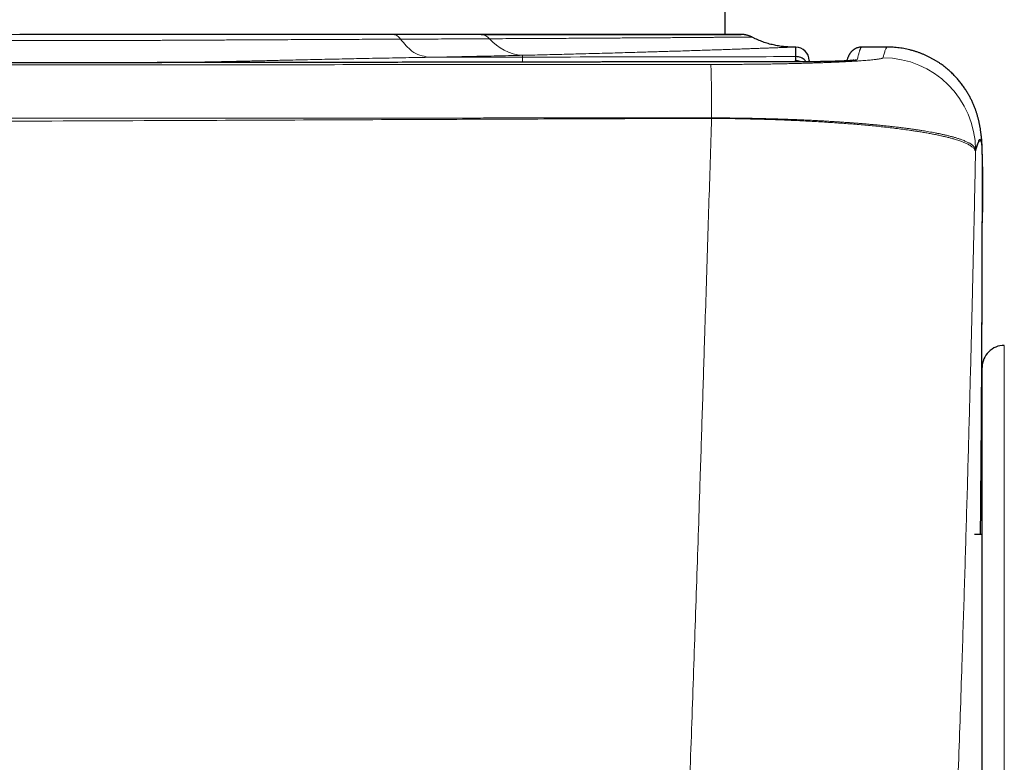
# Model space of a CAD drawing. Header units: millimetres. Extents: x 8 to 656, y 12 to 357.
# Tile 22 of 54: x 402 to 424, y 91 to 108. Entities that reach past the tile are written whole.
import ezdxf

# ---------------------------------------------------------------- set-up
doc = ezdxf.new("R2010")
doc.units = ezdxf.units.MM

msp = doc.modelspace()

# ---------------------------------------------------------------- linework, layer by layer
at = {"color": 7, "linetype": 'Continuous', "lineweight": 30}
for p, q in [((417.614, 107.83), (417.614, 109.33)), ((419.214, 107.543), (419.143, 107.543)), ((421.289, 107.543), (420.706, 107.543)), ((420.706, 107.543), (420.706, 107.543)), ((421.289, 107.543), (421.289, 107.543)), ((416.054, 107.208), (416.054, 107.208)), ((423.44, 59.38), (423.44, 100.279)), ((423.44, 96.493), (423.264, 96.493)), ((423.402, 96.493), (423.402, 96.589))]:
    msp.add_line(p, q, dxfattribs=at)
at = {"color": 252, "linetype": 'Continuous', "lineweight": 0}
for p, q in [((410.881, 107.313), (413.014, 107.317)), ((412.933, 107.203), (412.933, 107.203)), ((413.014, 107.358), (413.014, 107.317)), ((419.309, 107.21), (419.309, 107.21)), ((423.941, 100.779), (423.941, 58.88))]:
    msp.add_line(p, q, dxfattribs=at)
at = {"color": 7, "linetype": 'Continuous', "lineweight": 30, "flags": 128}
msp.add_lwpolyline([(417.614, 107.83), (417.608, 107.83), (417.592, 107.83), (417.565, 107.829), (417.527, 107.829), (417.478, 107.829), (417.418, 107.829), (417.347, 107.829), (417.265, 107.829), (417.173, 107.829), (417.07, 107.829), (416.957, 107.829), (416.833, 107.829), (416.698, 107.829), (416.553, 107.828), (416.398, 107.828), (416.233, 107.828), (416.058, 107.828), (415.873, 107.828), (415.678, 107.828), (415.474, 107.828), (415.26, 107.828), (415.036, 107.828), (414.804, 107.828), (414.562, 107.828), (414.312, 107.828), (414.052, 107.828), (413.785, 107.828), (413.509, 107.827), (413.224, 107.827), (412.932, 107.827), (412.632, 107.827), (412.325, 107.827), (412.01, 107.827), (411.688, 107.827), (411.359, 107.827), (411.024, 107.827), (410.682, 107.827), (410.334, 107.827), (409.98, 107.827), (409.62, 107.827), (409.254, 107.827), (408.884, 107.827), (408.508, 107.827), (408.128, 107.827), (407.743, 107.827), (407.354, 107.827), (406.961, 107.827), (406.565, 107.826), (406.165, 107.826), (405.762, 107.826), (405.356, 107.826), (404.947, 107.826), (404.536, 107.826), (404.124, 107.826), (403.709, 107.826), (403.293, 107.826), (402.876, 107.826), (402.458, 107.826), (402.039, 107.826), (401.621, 107.826)], dxfattribs=at)
at = {"color": 252, "linetype": 'Continuous', "lineweight": 0, "flags": 128}
for points in [[(417.304, 105.927), (417.304, 105.929), (417.304, 105.93), (417.304, 105.931), (417.304, 105.933), (417.304, 105.934), (417.304, 105.936), (417.304, 105.937), (417.304, 105.938)], [(423.441, 105.185), (423.44, 105.259), (423.438, 105.304)]]:
    msp.add_lwpolyline(points, dxfattribs=at)
at = {"color": 252, "linetype": 'Continuous', "lineweight": 0}
for centre, radius, start, end in [((412.072, 107.575), 0.252, 38.7986, 87.6167), ((413.087, 108.43), 1.074, 220.411, 266.0931), ((419.214, 106.939), 0.301, 64.301, 89.8328), ((420.607, 106.959), 0.3, 89.9846, 108.1613), ((421.189, 105.201), 2.1, 0.2507, 89.9955), ((390.139, 106.131), 27.166, 359.5937, 2.1492), ((421.191, 105.202), 2.098, 359.0713, 0.2358), ((421.344, 105.184), 2.098, 359.7421, 0.0468)]:
    msp.add_arc(centre, radius, start, end, dxfattribs=at)
at = {"color": 7, "linetype": 'Continuous', "lineweight": 30}
for centre, radius, start, end in [((419.214, 107.243), 0.3, 360, 90.0007), ((423.94, 100.279), 0.5, 89.9363, 180)]:
    msp.add_arc(centre, radius, start, end, dxfattribs=at)
at = {"color": 252, "linetype": 'Continuous', "lineweight": 0}
for points, knots in [([(394.651, 107.827), (394.769, 107.827), (395.004, 107.827), (395.361, 107.827), (395.721, 107.826), (396.085, 107.826), (396.433, 107.826), (396.763, 107.826), (397.076, 107.826), (397.389, 107.826), (397.702, 107.826), (398.014, 107.826), (398.334, 107.826), (398.664, 107.826), (399.002, 107.826), (399.341, 107.826), (399.681, 107.826), (400.022, 107.826), (400.361, 107.826), (400.697, 107.826), (401.031, 107.826), (401.365, 107.826), (401.699, 107.826), (402.015, 107.826), (402.312, 107.826), (402.592, 107.826), (402.87, 107.826), (403.147, 107.826), (403.422, 107.826), (403.72, 107.826), (404.041, 107.826), (404.385, 107.826), (404.727, 107.826), (405.068, 107.826), (405.403, 107.826), (405.732, 107.826), (406.055, 107.826), (406.376, 107.826), (406.694, 107.826), (407.011, 107.826), (407.326, 107.826), (407.638, 107.826), (407.948, 107.827), (408.255, 107.827), (408.563, 107.827), (408.873, 107.827), (409.185, 107.827), (409.492, 107.827), (409.797, 107.827), (409.996, 107.827), (410.096, 107.827)], [0, 0, 0, 0, 0.024094, 0.048198, 0.072305, 0.096409, 0.120502, 0.140768, 0.161037, 0.181303, 0.201203, 0.221105, 0.241005, 0.262296, 0.283597, 0.304901, 0.326207, 0.347507, 0.368798, 0.389537, 0.410282, 0.431029, 0.451774, 0.472512, 0.489906, 0.507302, 0.524696, 0.541872, 0.55905, 0.576226, 0.597828, 0.619437, 0.641049, 0.662658, 0.68426, 0.705001, 0.725748, 0.746497, 0.767244, 0.787984, 0.808725, 0.829473, 0.850223, 0.870971, 0.891712, 0.913365, 0.935025, 0.956687, 0.978347, 1, 1, 1, 1]), ([(410.096, 107.827), (410.183, 107.827), (410.355, 107.827), (410.611, 107.827), (410.864, 107.827), (411.114, 107.827), (411.361, 107.827), (411.605, 107.827), (411.846, 107.827), (412.004, 107.827), (412.082, 107.827)], [0, 0, 0, 0, 0.124567, 0.249134, 0.373873, 0.498612, 0.623872, 0.749131, 0.874566, 1, 1, 1, 1]), ([(417.975, 107.83), (417.977, 107.83), (417.983, 107.83), (417.984, 107.83), (417.979, 107.83), (417.969, 107.83), (417.964, 107.83)], [0, 0, 0, 0, 0.146486, 0.450883, 0.755158, 1, 1, 1, 1]), ([(410.253, 107.724), (410.158, 107.723), (409.967, 107.723), (409.677, 107.721), (409.39, 107.72), (409.106, 107.719), (408.82, 107.718), (408.527, 107.716), (408.227, 107.715), (407.925, 107.713), (407.614, 107.712), (407.294, 107.71), (406.966, 107.708), (406.636, 107.706), (406.301, 107.705), (405.963, 107.703), (405.622, 107.701), (405.28, 107.699), (404.937, 107.698), (404.593, 107.696), (404.251, 107.695), (403.912, 107.694), (403.575, 107.693), (403.238, 107.692), (402.898, 107.692), (402.557, 107.692), (402.213, 107.691), (401.87, 107.691), (401.52, 107.692), (401.164, 107.692), (400.802, 107.693), (400.44, 107.694), (400.079, 107.695), (399.719, 107.696), (399.36, 107.698), (399.003, 107.699), (398.654, 107.701), (398.315, 107.702), (397.985, 107.704), (397.657, 107.705), (397.339, 107.707), (397.031, 107.708), (396.734, 107.71), (396.438, 107.711), (396.118, 107.712), (395.775, 107.714), (395.409, 107.715), (395.078, 107.716), (394.782, 107.717), (394.607, 107.718), (394.519, 107.718)], [0, 0, 0, 0, 0.020314, 0.040629, 0.060943, 0.080049, 0.099156, 0.11916, 0.139168, 0.159177, 0.179181, 0.200373, 0.221569, 0.242765, 0.263956, 0.285468, 0.30698, 0.32834, 0.349706, 0.371072, 0.392432, 0.413095, 0.433763, 0.45443, 0.475093, 0.496024, 0.51696, 0.537896, 0.558828, 0.580898, 0.602974, 0.62505, 0.64712, 0.669139, 0.691163, 0.713187, 0.735205, 0.755749, 0.776296, 0.796844, 0.817387, 0.836286, 0.855187, 0.874089, 0.892988, 0.916895, 0.940806, 0.964714, 0.982357, 1, 1, 1, 1]), ([(412.269, 107.733), (412.205, 107.733), (412.076, 107.732), (411.881, 107.731), (411.683, 107.73), (411.451, 107.729), (411.184, 107.728), (410.878, 107.726), (410.569, 107.725), (410.358, 107.724), (410.253, 107.724)], [0, 0, 0, 0, 0.100685, 0.201393, 0.30217, 0.40297, 0.552041, 0.701187, 0.850556, 1, 1, 1, 1]), ([(410.881, 107.313), (410.754, 107.341), (410.528, 107.39), (410.337, 107.622), (410.253, 107.724)], [0, 0, 0, 0, 0.563627, 1, 1, 1, 1]), ([(418.214, 107.772), (418.214, 107.772), (418.215, 107.772), (418.206, 107.772), (418.19, 107.772), (418.163, 107.772), (418.128, 107.771), (418.085, 107.771), (418.035, 107.771), (417.979, 107.77), (417.917, 107.77), (417.848, 107.769), (417.774, 107.768), (417.695, 107.768), (417.612, 107.767), (417.523, 107.766), (417.425, 107.766), (417.317, 107.765), (417.198, 107.764), (417.071, 107.763), (416.933, 107.762), (416.784, 107.761), (416.624, 107.76), (416.458, 107.758), (416.291, 107.757), (416.122, 107.756), (415.95, 107.755), (415.773, 107.754), (415.594, 107.753), (415.413, 107.751), (415.232, 107.75), (415.046, 107.749), (414.848, 107.748), (414.638, 107.746), (414.414, 107.745), (414.184, 107.744), (413.941, 107.742), (413.685, 107.741), (413.414, 107.739), (413.137, 107.738), (412.854, 107.736), (412.565, 107.735), (412.368, 107.734), (412.269, 107.733)], [0, 0, 0, 0, 0.0146373, 0.0401139, 0.0655843, 0.0923411, 0.1190979, 0.1448388, 0.1705796, 0.1944309, 0.2182873, 0.2421438, 0.265995, 0.2881037, 0.3102166, 0.3323294, 0.3544381, 0.3789753, 0.4035181, 0.4280609, 0.4525981, 0.4794286, 0.5062591, 0.5319664, 0.5576737, 0.5814943, 0.60532, 0.6291457, 0.6529663, 0.6750474, 0.6971328, 0.7192181, 0.7412992, 0.7658075, 0.7903214, 0.8148353, 0.8393435, 0.8661433, 0.892943, 0.9197036, 0.9464715, 0.9732394, 1, 1, 1, 1]), ([(419.144, 107.543), (419.144, 107.543), (419.146, 107.543), (419.14, 107.543), (419.126, 107.543), (419.103, 107.542), (419.073, 107.541), (419.037, 107.539), (418.997, 107.538), (418.951, 107.536), (418.899, 107.534), (418.84, 107.532), (418.771, 107.529), (418.689, 107.526), (418.594, 107.523), (418.491, 107.519), (418.378, 107.515), (418.258, 107.511), (418.129, 107.506), (417.992, 107.501), (417.846, 107.496), (417.691, 107.491), (417.528, 107.485), (417.359, 107.48), (417.182, 107.474), (416.997, 107.468), (416.804, 107.462), (416.603, 107.455), (416.412, 107.45), (416.233, 107.444), (416.069, 107.439), (415.9, 107.434), (415.714, 107.429), (415.51, 107.423), (415.287, 107.416), (415.058, 107.41), (414.822, 107.403), (414.58, 107.397), (414.347, 107.391), (414.123, 107.385), (413.909, 107.379), (413.691, 107.374), (413.469, 107.368), (413.244, 107.363), (413.09, 107.359), (413.014, 107.358)], [0, 0, 0, 0, 0.009743, 0.035235, 0.060832, 0.086432, 0.112029, 0.134012, 0.155997, 0.17798, 0.200031, 0.222084, 0.244135, 0.270521, 0.296908, 0.323347, 0.349786, 0.375934, 0.402086, 0.428235, 0.454502, 0.480772, 0.507039, 0.532863, 0.558691, 0.584515, 0.610457, 0.636401, 0.662343, 0.68161, 0.700878, 0.720167, 0.739457, 0.763077, 0.786699, 0.810318, 0.83403, 0.857744, 0.881455, 0.901185, 0.920917, 0.940646, 0.96043, 0.980216, 1, 1, 1, 1]), ([(420.706, 107.543), (420.706, 107.543), (420.703, 107.544), (420.699, 107.541), (420.693, 107.535), (420.687, 107.526), (420.681, 107.513), (420.674, 107.498), (420.667, 107.479), (420.659, 107.457), (420.651, 107.432), (420.643, 107.404), (420.635, 107.372), (420.626, 107.338), (420.617, 107.301), (420.61, 107.273), (420.607, 107.26)], [0, 0, 0, 0, 0.026703, 0.101551, 0.176402, 0.251252, 0.326116, 0.40098, 0.475846, 0.550711, 0.62559, 0.700469, 0.77535, 0.850231, 0.925115, 1, 1, 1, 1]), ([(421.189, 107.302), (421.192, 107.313), (421.198, 107.337), (421.21, 107.376), (421.222, 107.417), (421.236, 107.457), (421.248, 107.49), (421.259, 107.511), (421.267, 107.525), (421.273, 107.534), (421.28, 107.54), (421.285, 107.543), (421.288, 107.543), (421.289, 107.543)], [0, 0, 0, 0, 0.075174, 0.150348, 0.275642, 0.400938, 0.526244, 0.651552, 0.726739, 0.801927, 0.877798, 0.953668, 1, 1, 1, 1]), ([(412.933, 107.203), (412.733, 107.202), (411.734, 107.201), (409.936, 107.198), (407.538, 107.194), (405.139, 107.191), (402.741, 107.188), (400.076, 107.184), (397.411, 107.181), (394.745, 107.178), (392.346, 107.175), (389.681, 107.173), (386.748, 107.17), (383.815, 107.167), (381.149, 107.165), (378.216, 107.163), (374.75, 107.161), (370.75, 107.158), (367.284, 107.155), (364.35, 107.153), (361.769, 107.151), (358.822, 107.148), (355.51, 107.145), (351.89, 107.142), (348.148, 107.139), (344.652, 107.136), (341.523, 107.133), (339.069, 107.131), (336.922, 107.13), (334.836, 107.129), (332.504, 107.127), (330.234, 107.126), (328.27, 107.126), (327.166, 107.125), (326.614, 107.125)], [0, 0, 0, 0, 0.006949, 0.034744, 0.062539, 0.090334, 0.118129, 0.145924, 0.182985, 0.21078, 0.238575, 0.266371, 0.303432, 0.340493, 0.368289, 0.396085, 0.442415, 0.488745, 0.535074, 0.562875, 0.590675, 0.624785, 0.66529, 0.705796, 0.750565, 0.795334, 0.827312, 0.859291, 0.88061, 0.901929, 0.931776, 0.961624, 0.980812, 1, 1, 1, 1]), ([(410.881, 107.313), (410.881, 107.313), (410.785, 107.311), (410.591, 107.307), (410.295, 107.302), (409.995, 107.296), (409.692, 107.291), (409.402, 107.285), (409.125, 107.279), (408.864, 107.274), (408.601, 107.268), (408.339, 107.262), (408.076, 107.256), (407.788, 107.25), (407.474, 107.243), (407.135, 107.235), (406.793, 107.227), (406.449, 107.22), (406.092, 107.212), (405.72, 107.205), (405.338, 107.197), (405.083, 107.193), (404.958, 107.191)], [0, 0, 0, 0, 0.000009, 0.053579, 0.107169, 0.160768, 0.214363, 0.267937, 0.312933, 0.357932, 0.402928, 0.447188, 0.491451, 0.53571, 0.591762, 0.647829, 0.703903, 0.759971, 0.816023, 0.877981, 0.939962, 1, 1, 1, 1]), ([(413.014, 107.358), (412.93, 107.356), (412.762, 107.352), (412.506, 107.346), (412.245, 107.34), (411.981, 107.335), (411.712, 107.329), (411.439, 107.323), (411.163, 107.318), (410.975, 107.314), (410.881, 107.313)], [0, 0, 0, 0, 0.1245695, 0.2491389, 0.3739566, 0.4987742, 0.6239551, 0.749136, 0.8745221, 1, 1, 1, 1]), ([(416.054, 107.208), (415.794, 107.207), (415.274, 107.207), (414.494, 107.205), (413.713, 107.204), (413.193, 107.203), (412.933, 107.203)], [0, 0, 0, 0, 0.25, 0.499999, 0.75, 1, 1, 1, 1]), ([(413.014, 107.317), (414.18, 107.319), (416.247, 107.323), (418.314, 107.326), (419.214, 107.328)], [0, 0, 0, 0, 0.564546, 1, 1, 1, 1]), ([(413.014, 107.203), (413.014, 107.21), (413.014, 107.228), (413.014, 107.249), (413.014, 107.269), (413.014, 107.285), (413.014, 107.302), (413.014, 107.311), (413.014, 107.317)], [0, 0, 0, 0, 0.104815, 0.253759, 0.402706, 0.552008, 0.701312, 1, 1, 1, 1]), ([(419.309, 107.21), (419.038, 107.209), (418.495, 107.209), (417.682, 107.209), (416.868, 107.208), (416.326, 107.208), (416.054, 107.208)], [0, 0, 0, 0, 0.2499995, 0.4999992, 0.7499995, 1, 1, 1, 1]), ([(417.285, 107.15), (417.335, 107.15), (417.435, 107.15), (417.585, 107.15), (417.734, 107.151), (417.883, 107.152), (418.033, 107.153), (418.183, 107.154), (418.332, 107.156), (418.476, 107.158), (418.617, 107.16), (418.754, 107.162), (418.889, 107.165), (419.022, 107.168), (419.153, 107.171), (419.282, 107.174), (419.408, 107.177), (419.531, 107.181), (419.651, 107.184), (419.767, 107.188), (419.88, 107.192), (419.989, 107.197), (420.095, 107.201), (420.197, 107.205), (420.294, 107.21), (420.389, 107.215), (420.482, 107.22), (420.571, 107.225), (420.655, 107.231), (420.733, 107.236), (420.806, 107.242), (420.873, 107.247), (420.934, 107.253), (420.987, 107.259), (421.034, 107.264), (421.073, 107.269), (421.107, 107.275), (421.136, 107.28), (421.158, 107.286), (421.175, 107.291), (421.186, 107.296), (421.188, 107.3), (421.189, 107.302)], [0, 0, 0, 0, 0.0230971, 0.0462156, 0.0693343, 0.0924318, 0.1162325, 0.1400555, 0.1638791, 0.1876807, 0.2107688, 0.2338764, 0.2569849, 0.2800745, 0.3037792, 0.3275027, 0.351227, 0.3749329, 0.3991234, 0.4233318, 0.4475411, 0.4717328, 0.4964902, 0.5212648, 0.5460402, 0.5707987, 0.5977791, 0.6247795, 0.6517809, 0.6787624, 0.7063878, 0.7340332, 0.7616791, 0.7893054, 0.8153732, 0.8414569, 0.8675407, 0.8936088, 0.9201984, 0.9468046, 0.9734107, 1, 1, 1, 1]), ([(419.14, 107.21), (419.144, 107.21), (419.157, 107.213), (419.174, 107.218), (419.192, 107.223), (419.205, 107.229), (419.213, 107.235), (419.214, 107.238), (419.214, 107.24)], [0, 0, 0, 0, 0.076564, 0.2555332, 0.4395237, 0.6235149, 0.8110659, 1, 1, 1, 1]), ([(420.607, 107.26), (420.606, 107.258), (420.604, 107.256), (420.592, 107.252), (420.573, 107.249), (420.548, 107.245), (420.515, 107.242), (420.475, 107.238), (420.428, 107.235), (420.375, 107.232), (420.315, 107.229), (420.25, 107.226), (420.18, 107.223), (420.106, 107.221), (420.027, 107.218), (419.944, 107.216), (419.859, 107.215), (419.774, 107.213), (419.69, 107.212), (419.604, 107.211), (419.516, 107.21), (419.437, 107.21), (419.368, 107.21), (419.329, 107.21), (419.309, 107.21)], [0, 0, 0, 0, 0.04982, 0.099809, 0.149852, 0.199834, 0.249648, 0.299581, 0.34971, 0.399891, 0.449993, 0.499903, 0.546935, 0.594174, 0.641466, 0.688672, 0.735675, 0.777533, 0.819569, 0.861656, 0.903675, 0.945518, 0.972759, 1, 1, 1, 1]), ([(326.614, 107.08), (327.293, 107.08), (328.653, 107.081), (330.692, 107.081), (332.731, 107.082), (334.77, 107.083), (336.81, 107.084), (338.849, 107.086), (340.888, 107.087), (342.926, 107.089), (344.965, 107.091), (347.004, 107.093), (349.043, 107.095), (351.776, 107.097), (355.204, 107.101), (359.326, 107.104), (363.963, 107.108), (369.116, 107.112), (374.783, 107.116), (379.948, 107.121), (384.611, 107.125), (388.772, 107.129), (392.934, 107.133), (397.095, 107.136), (401.257, 107.14), (405.02, 107.143), (408.385, 107.145), (411.352, 107.147), (414.318, 107.148), (416.296, 107.149), (417.285, 107.15)], [0, 0, 0, 0, 0.022486, 0.044972, 0.067458, 0.089945, 0.112432, 0.134919, 0.157407, 0.179894, 0.202382, 0.22487, 0.247357, 0.269844, 0.31531, 0.360777, 0.406244, 0.468745, 0.531246, 0.593747, 0.639645, 0.685543, 0.731442, 0.77734, 0.823238, 0.869136, 0.901852, 0.934568, 0.967284, 1, 1, 1, 1]), ([(326.614, 105.869), (326.941, 105.869), (327.595, 105.869), (328.573, 105.869), (329.544, 105.869), (330.508, 105.87), (331.464, 105.87), (332.392, 105.87), (333.293, 105.871), (334.168, 105.871), (335.036, 105.872), (335.897, 105.872), (336.83, 105.873), (337.836, 105.873), (338.914, 105.874), (339.988, 105.875), (341.061, 105.876), (342.134, 105.877), (343.211, 105.878), (344.214, 105.878), (345.145, 105.879), (346.005, 105.88), (346.872, 105.881), (347.747, 105.882), (348.625, 105.883), (349.507, 105.883), (350.393, 105.884), (351.287, 105.885), (352.086, 105.886), (352.789, 105.887), (353.392, 105.887), (353.995, 105.888), (354.596, 105.888), (355.192, 105.889), (355.771, 105.889), (356.333, 105.89), (356.875, 105.89), (357.41, 105.891), (357.939, 105.891), (358.52, 105.892), (359.155, 105.892), (359.845, 105.893), (360.53, 105.894), (361.213, 105.894), (361.898, 105.895), (362.538, 105.895), (363.134, 105.896), (363.687, 105.896), (364.248, 105.896), (364.817, 105.897), (365.396, 105.897), (365.952, 105.898), (366.484, 105.898), (366.988, 105.899), (367.495, 105.899), (367.939, 105.899), (368.317, 105.9), (368.63, 105.9), (368.939, 105.9), (369.243, 105.9), (369.541, 105.901), (369.833, 105.901), (370.117, 105.901), (370.393, 105.901), (370.662, 105.901), (370.922, 105.902), (371.173, 105.902), (371.416, 105.902), (371.653, 105.902), (371.906, 105.902), (372.174, 105.903), (372.458, 105.903), (372.735, 105.903), (373.006, 105.903), (373.297, 105.904), (373.608, 105.904), (373.939, 105.904), (374.271, 105.904), (374.604, 105.905), (374.939, 105.905), (375.269, 105.905), (375.595, 105.906), (375.999, 105.906), (376.482, 105.906), (377.044, 105.907), (377.601, 105.907), (378.156, 105.908), (378.677, 105.908), (379.164, 105.909), (379.62, 105.909), (380.08, 105.91), (380.512, 105.91), (380.917, 105.91), (381.295, 105.911), (381.679, 105.911), (382.026, 105.911), (382.335, 105.912), (382.606, 105.912), (382.881, 105.912), (383.162, 105.912), (383.448, 105.913), (383.736, 105.913), (384.024, 105.913), (384.314, 105.913), (384.611, 105.914), (384.917, 105.914), (385.222, 105.914), (385.525, 105.914), (385.828, 105.915), (386.138, 105.915), (386.457, 105.915), (386.783, 105.916), (387.118, 105.916), (387.471, 105.916), (387.843, 105.917), (388.234, 105.917), (388.63, 105.917), (389.031, 105.918), (389.451, 105.918), (389.888, 105.918), (390.34, 105.919), (390.789, 105.919), (391.235, 105.92), (391.675, 105.92), (392.108, 105.92), (392.533, 105.921), (392.944, 105.921), (393.34, 105.922), (393.721, 105.922), (394.095, 105.922), (394.462, 105.923), (394.821, 105.923), (395.193, 105.923), (395.579, 105.924), (395.976, 105.924), (396.365, 105.924), (396.749, 105.925), (397.128, 105.925), (397.501, 105.925), (397.868, 105.926), (398.228, 105.926), (398.583, 105.926), (398.931, 105.926), (399.318, 105.927), (399.743, 105.927), (400.206, 105.927), (400.659, 105.928), (401.105, 105.928), (401.541, 105.929), (401.967, 105.929), (402.386, 105.929), (402.798, 105.93), (403.245, 105.93), (403.726, 105.93), (404.24, 105.931), (404.748, 105.931), (405.25, 105.931), (405.797, 105.932), (406.39, 105.932), (407.028, 105.933), (407.732, 105.933), (408.502, 105.934), (409.34, 105.934), (410.176, 105.935), (410.92, 105.935), (411.572, 105.935), (412.134, 105.936), (412.699, 105.936), (413.269, 105.936), (413.845, 105.937), (414.385, 105.937), (414.889, 105.937), (415.358, 105.937), (415.833, 105.938), (416.316, 105.938), (416.807, 105.938), (417.137, 105.938), (417.304, 105.938)], [0, 0, 0, 0, 0.010831, 0.021621, 0.032341, 0.042972, 0.053503, 0.06393, 0.073667, 0.083315, 0.092881, 0.102373, 0.1118, 0.123746, 0.135626, 0.147463, 0.159282, 0.171109, 0.182971, 0.194894, 0.204303, 0.213779, 0.223334, 0.232979, 0.242723, 0.252394, 0.262164, 0.272026, 0.281962, 0.288614, 0.295274, 0.301926, 0.308554, 0.315138, 0.321657, 0.327725, 0.333708, 0.339607, 0.345427, 0.351178, 0.358848, 0.366439, 0.373981, 0.381507, 0.389051, 0.396645, 0.402671, 0.408765, 0.414944, 0.42122, 0.4276, 0.434087, 0.439609, 0.445183, 0.450782, 0.45637, 0.459858, 0.463313, 0.466723, 0.470077, 0.473366, 0.476581, 0.479717, 0.482767, 0.485731, 0.488612, 0.491361, 0.494037, 0.496645, 0.499191, 0.502406, 0.505534, 0.508584, 0.511563, 0.514479, 0.518213, 0.521861, 0.525434, 0.52919, 0.532881, 0.536517, 0.540104, 0.543652, 0.549906, 0.556085, 0.56222, 0.568338, 0.574466, 0.579444, 0.584459, 0.589527, 0.594665, 0.598761, 0.602921, 0.607154, 0.611473, 0.614406, 0.617387, 0.620422, 0.623515, 0.626673, 0.629902, 0.633018, 0.63621, 0.639487, 0.642856, 0.646325, 0.64957, 0.652904, 0.656328, 0.659842, 0.663444, 0.667131, 0.6709, 0.675132, 0.679443, 0.683821, 0.68825, 0.692712, 0.697709, 0.702701, 0.707665, 0.712582, 0.717436, 0.722214, 0.726908, 0.731513, 0.735803, 0.740008, 0.74413, 0.748171, 0.752131, 0.756013, 0.760494, 0.764877, 0.769166, 0.773368, 0.777569, 0.781689, 0.785732, 0.789703, 0.793606, 0.797445, 0.801224, 0.80642, 0.811513, 0.816512, 0.821425, 0.826257, 0.830932, 0.83554, 0.840088, 0.84458, 0.850324, 0.85599, 0.861586, 0.86712, 0.872599, 0.8797, 0.886731, 0.893707, 0.902982, 0.912209, 0.921416, 0.930633, 0.936799, 0.942992, 0.949224, 0.955504, 0.961846, 0.968261, 0.973363, 0.978527, 0.983761, 0.989077, 0.994488, 1, 1, 1, 1]), ([(417.304, 105.927), (416.604, 105.925), (415.204, 105.92), (413.104, 105.912), (410.654, 105.902), (407.855, 105.89), (404.355, 105.875), (400.506, 105.86), (396.255, 105.846), (391.952, 105.836), (388.08, 105.832), (384.693, 105.834), (381.789, 105.839), (378.885, 105.846), (375.981, 105.854), (373.077, 105.86), (369.689, 105.864), (365.818, 105.861), (361.946, 105.854), (358.558, 105.848), (355.412, 105.842), (352.025, 105.839), (348.718, 105.837), (345.733, 105.836), (343.072, 105.837), (340.571, 105.837), (338.232, 105.838), (336.054, 105.838), (333.875, 105.839), (331.858, 105.839), (330.003, 105.84), (328.308, 105.84), (327.178, 105.84), (326.614, 105.84)], [0, 0, 0, 0, 0.023151, 0.046302, 0.069453, 0.104179, 0.138906, 0.185208, 0.231511, 0.279541, 0.32757, 0.35959, 0.39161, 0.42363, 0.45565, 0.48767, 0.51969, 0.56772, 0.61575, 0.64777, 0.67979, 0.719815, 0.75984, 0.789192, 0.818543, 0.847895, 0.871911, 0.895927, 0.919943, 0.943959, 0.962639, 0.98132, 1, 1, 1, 1]), ([(414.454, 44.624), (414.465, 44.789), (414.487, 45.12), (414.518, 45.619), (414.548, 46.12), (414.576, 46.623), (414.603, 47.128), (414.629, 47.634), (414.655, 48.142), (414.68, 48.642), (414.704, 49.134), (414.728, 49.619), (414.751, 50.104), (414.775, 50.591), (414.8, 51.077), (414.824, 51.565), (414.849, 52.052), (414.874, 52.543), (414.9, 53.036), (414.926, 53.532), (414.953, 54.028), (414.981, 54.545), (415.011, 55.082), (415.043, 55.639), (415.075, 56.196), (415.108, 56.753), (415.14, 57.308), (415.173, 57.864), (415.206, 58.418), (415.242, 59.036), (415.282, 59.715), (415.326, 60.457), (415.37, 61.208), (415.415, 61.968), (415.46, 62.737), (415.504, 63.505), (415.548, 64.272), (415.595, 65.09), (415.644, 65.958), (415.695, 66.876), (415.746, 67.793), (415.795, 68.708), (415.845, 69.623), (415.897, 70.618), (415.954, 71.695), (416.013, 72.852), (416.071, 73.999), (416.128, 75.134), (416.183, 76.259), (416.237, 77.382), (416.29, 78.503), (416.346, 79.716), (416.405, 81.021), (416.467, 82.417), (416.527, 83.81), (416.585, 85.201), (416.642, 86.591), (416.697, 87.978), (416.751, 89.363), (416.8, 90.677), (416.845, 91.922), (416.887, 93.098), (416.928, 94.271), (416.968, 95.441), (417.007, 96.608), (417.041, 97.649), (417.071, 98.565), (417.096, 99.355), (417.121, 100.144), (417.148, 101.004), (417.178, 101.936), (417.21, 102.938), (417.241, 103.937), (417.273, 104.934), (417.293, 105.596), (417.304, 105.927)], [0, 0, 0, 0, 0.008086, 0.016172, 0.024258, 0.032344, 0.040449, 0.048555, 0.056625, 0.064695, 0.072356, 0.080018, 0.08768, 0.095341, 0.103001, 0.110662, 0.118323, 0.125983, 0.133771, 0.141559, 0.149348, 0.157136, 0.165906, 0.174676, 0.183447, 0.192216, 0.200985, 0.209753, 0.218522, 0.22729, 0.239063, 0.250836, 0.262608, 0.274863, 0.287118, 0.299374, 0.311629, 0.323884, 0.33862, 0.353356, 0.368093, 0.38283, 0.397567, 0.412303, 0.431048, 0.449794, 0.46854, 0.486843, 0.505146, 0.52345, 0.541753, 0.560056, 0.582953, 0.60585, 0.628747, 0.651644, 0.674573, 0.697504, 0.720434, 0.743364, 0.762944, 0.782524, 0.802105, 0.821686, 0.841266, 0.860845, 0.874208, 0.887571, 0.900934, 0.914296, 0.931436, 0.948577, 0.965718, 0.982859, 1, 1, 1, 1]), ([(417.304, 105.938), (417.357, 105.938), (417.466, 105.938), (417.632, 105.937), (417.802, 105.935), (417.965, 105.933), (418.12, 105.931), (418.266, 105.928), (418.418, 105.925), (418.555, 105.921), (418.677, 105.918), (418.783, 105.915), (418.892, 105.911), (419.004, 105.907), (419.12, 105.903), (419.24, 105.898), (419.365, 105.893), (419.484, 105.887), (419.598, 105.882), (419.706, 105.876), (419.818, 105.87), (419.934, 105.863), (420.053, 105.856), (420.176, 105.848), (420.304, 105.84), (420.418, 105.831), (420.519, 105.824), (420.606, 105.817), (420.695, 105.81), (420.784, 105.802), (420.875, 105.794), (420.966, 105.786), (421.059, 105.777), (421.141, 105.769), (421.21, 105.762), (421.264, 105.756), (421.314, 105.751), (421.359, 105.746), (421.399, 105.741), (421.443, 105.736), (421.491, 105.731), (421.544, 105.724), (421.607, 105.717), (421.679, 105.707), (421.761, 105.697), (421.844, 105.685), (421.927, 105.673), (422.012, 105.661), (422.091, 105.648), (422.165, 105.636), (422.234, 105.624), (422.304, 105.611), (422.374, 105.598), (422.444, 105.584), (422.517, 105.569), (422.592, 105.552), (422.668, 105.534), (422.743, 105.515), (422.815, 105.495), (422.885, 105.474), (422.95, 105.452), (423.004, 105.432), (423.048, 105.414), (423.083, 105.399), (423.115, 105.384), (423.143, 105.369), (423.168, 105.355), (423.19, 105.34), (423.21, 105.326), (423.225, 105.314), (423.236, 105.304), (423.244, 105.297), (423.25, 105.29), (423.255, 105.285), (423.259, 105.28), (423.262, 105.276), (423.265, 105.271), (423.269, 105.266), (423.272, 105.261), (423.275, 105.256), (423.28, 105.246), (423.286, 105.231), (423.288, 105.217), (423.289, 105.211)], [0, 0, 0, 0, 0.016745, 0.0339747, 0.0517377, 0.0701053, 0.0850416, 0.1004944, 0.1165366, 0.1332554, 0.1442998, 0.155697, 0.1674812, 0.179688, 0.1923745, 0.2056069, 0.2194204, 0.2338956, 0.2457822, 0.2581603, 0.2710678, 0.2845438, 0.2986331, 0.3133822, 0.3288238, 0.3449808, 0.3556594, 0.366674, 0.3780397, 0.3897126, 0.4015811, 0.4136651, 0.4262572, 0.4396224, 0.447596, 0.455329, 0.4625432, 0.4690344, 0.4748965, 0.4803043, 0.4882964, 0.4962485, 0.5045542, 0.5171143, 0.5301312, 0.5435383, 0.5574516, 0.5719882, 0.5872287, 0.5996999, 0.6126391, 0.6260949, 0.6401082, 0.6547142, 0.6699439, 0.6872988, 0.7054289, 0.7243025, 0.7438587, 0.764012, 0.7846505, 0.8056069, 0.819948, 0.8340622, 0.8478171, 0.8611312, 0.8741059, 0.8868829, 0.8995803, 0.9118212, 0.919124, 0.9256388, 0.9312653, 0.9361053, 0.9402771, 0.9439019, 0.9470926, 0.9519887, 0.9565355, 0.9610216, 0.9654613, 0.9828706, 1, 1, 1, 1]), ([(423.289, 105.168), (423.288, 105.173), (423.287, 105.184), (423.281, 105.201), (423.271, 105.22), (423.255, 105.242), (423.234, 105.263), (423.207, 105.285), (423.175, 105.307), (423.139, 105.328), (423.097, 105.35), (423.049, 105.372), (423.001, 105.391), (422.954, 105.409), (422.908, 105.425), (422.861, 105.44), (422.805, 105.457), (422.74, 105.475), (422.665, 105.495), (422.584, 105.515), (422.499, 105.534), (422.408, 105.554), (422.313, 105.573), (422.213, 105.591), (422.108, 105.61), (422.007, 105.626), (421.912, 105.641), (421.805, 105.657), (421.674, 105.676), (421.518, 105.696), (421.355, 105.716), (421.191, 105.734), (421.027, 105.751), (420.862, 105.767), (420.693, 105.782), (420.523, 105.797), (420.352, 105.81), (420.18, 105.822), (420.002, 105.834), (419.82, 105.846), (419.634, 105.857), (419.445, 105.867), (419.253, 105.876), (419.057, 105.885), (418.858, 105.893), (418.656, 105.9), (418.453, 105.906), (418.239, 105.912), (418.014, 105.917), (417.778, 105.922), (417.541, 105.925), (417.383, 105.927), (417.304, 105.927)], [0, 0, 0, 0, 0.01418, 0.02836, 0.047361, 0.066366, 0.085368, 0.104552, 0.123739, 0.142923, 0.162293, 0.181666, 0.201035, 0.215639, 0.230243, 0.244425, 0.258607, 0.277615, 0.296626, 0.315634, 0.334832, 0.354034, 0.373232, 0.392626, 0.412023, 0.431417, 0.446044, 0.460672, 0.484702, 0.508749, 0.532796, 0.556826, 0.578849, 0.600884, 0.62292, 0.644942, 0.665712, 0.686482, 0.707785, 0.729108, 0.750437, 0.771758, 0.793061, 0.814724, 0.836407, 0.858098, 0.879782, 0.901444, 0.926038, 0.950631, 0.975316, 1, 1, 1, 1]), ([(423.289, 105.211), (423.294, 105.23), (423.305, 105.268), (423.319, 105.316), (423.333, 105.357), (423.346, 105.391), (423.358, 105.417), (423.369, 105.435), (423.38, 105.446), (423.389, 105.449), (423.398, 105.445), (423.406, 105.433), (423.414, 105.413), (423.421, 105.384), (423.427, 105.348), (423.433, 105.302), (423.437, 105.249), (423.44, 105.207), (423.441, 105.185)], [0, 0, 0, 0, 0.06224, 0.12459, 0.186996, 0.249459, 0.311982, 0.373447, 0.43497, 0.496545, 0.558174, 0.621116, 0.684114, 0.74717, 0.810283, 0.873456, 0.936687, 1, 1, 1, 1]), ([(423.441, 105.174), (423.44, 105.195), (423.437, 105.236), (423.433, 105.286), (423.427, 105.329), (423.421, 105.364), (423.414, 105.391), (423.407, 105.41), (423.399, 105.42), (423.39, 105.423), (423.38, 105.418), (423.369, 105.405), (423.358, 105.385), (423.346, 105.357), (423.333, 105.321), (423.319, 105.278), (423.304, 105.228), (423.294, 105.188), (423.289, 105.168)], [0, 0, 0, 0, 0.062458, 0.124917, 0.187376, 0.249834, 0.312309, 0.374785, 0.437262, 0.499737, 0.562262, 0.624788, 0.687313, 0.749838, 0.812378, 0.874919, 0.93746, 1, 1, 1, 1]), ([(423.289, 105.168), (423.284, 104.949), (423.275, 104.512), (423.262, 103.858), (423.247, 103.205), (423.232, 102.552), (423.216, 101.841), (423.197, 101.072), (423.176, 100.245), (423.154, 99.415), (423.132, 98.584), (423.109, 97.749), (423.084, 96.912), (423.059, 96.072), (423.034, 95.23), (423.007, 94.386), (422.977, 93.444), (422.942, 92.404), (422.902, 91.264), (422.862, 90.122), (422.819, 88.978), (422.772, 87.735), (422.719, 86.395), (422.66, 84.955), (422.599, 83.512), (422.538, 82.123), (422.477, 80.788), (422.418, 79.509), (422.356, 78.227), (422.294, 76.943), (422.232, 75.717), (422.172, 74.55), (422.114, 73.442), (422.055, 72.332), (421.997, 71.266), (421.94, 70.245), (421.885, 69.268), (421.829, 68.29), (421.772, 67.31), (421.715, 66.328), (421.656, 65.345), (421.597, 64.359), (421.542, 63.467), (421.493, 62.669), (421.449, 61.965), (421.405, 61.26), (421.36, 60.554), (421.316, 59.846), (421.27, 59.138), (421.225, 58.429), (421.182, 57.765), (421.141, 57.147), (421.104, 56.574), (421.066, 56.001), (421.029, 55.427), (420.993, 54.879), (420.958, 54.356), (420.926, 53.86), (420.893, 53.364), (420.86, 52.866), (420.827, 52.367), (420.795, 51.868), (420.762, 51.368), (420.732, 50.901), (420.703, 50.468), (420.678, 50.067), (420.652, 49.666), (420.626, 49.267), (420.601, 48.867), (420.575, 48.467), (420.55, 48.066), (420.524, 47.666), (420.5, 47.268), (420.475, 46.871), (420.45, 46.474), (420.425, 46.078), (420.401, 45.683), (420.377, 45.289), (420.32, 44.371), (420.271, 43.584), (420.23, 42.928)], [0, 0, 0, 0, 0.01108, 0.022161, 0.033241, 0.044322, 0.055402, 0.069323, 0.083244, 0.097165, 0.111086, 0.125007, 0.138942, 0.152878, 0.166814, 0.180751, 0.194686, 0.213383, 0.23208, 0.250778, 0.269475, 0.288172, 0.311561, 0.334951, 0.358341, 0.381731, 0.402362, 0.422993, 0.443624, 0.464256, 0.484886, 0.502604, 0.520322, 0.538041, 0.555758, 0.571282, 0.586805, 0.602329, 0.617852, 0.633388, 0.648923, 0.664459, 0.679994, 0.691046, 0.702098, 0.71315, 0.724201, 0.735254, 0.746307, 0.75736, 0.768413, 0.777304, 0.786195, 0.795087, 0.803978, 0.812868, 0.820531, 0.828195, 0.835859, 0.843521, 0.851232, 0.858943, 0.866654, 0.874364, 0.880572, 0.886781, 0.89299, 0.899199, 0.905406, 0.911683, 0.917961, 0.92424, 0.930518, 0.936796, 0.943107, 0.949418, 0.95573, 0.962042, 0.968354, 1, 1, 1, 1]), ([(423.441, 105.185), (423.441, 105.182), (423.442, 105.176), (423.442, 105.159), (423.442, 105.134), (423.443, 105.102), (423.443, 105.062), (423.443, 105.015), (423.443, 104.961), (423.443, 104.899), (423.444, 104.852), (423.444, 104.829)], [0, 0, 0, 0, 0.106321, 0.214432, 0.324217, 0.435573, 0.548408, 0.660619, 0.773656, 0.886976, 1, 1, 1, 1])]:
    msp.add_open_spline(points, degree=3, knots=knots, dxfattribs=at)
msp.add_open_spline([(410.096, 107.827), (410.125, 107.822), (410.181, 107.813), (410.229, 107.753), (410.253, 107.724)], degree=3, dxfattribs=at)
at = {"color": 7, "linetype": 'Continuous', "lineweight": 30}
for points, knots in [([(412.082, 107.827), (412.179, 107.827), (412.373, 107.827), (412.656, 107.827), (412.934, 107.827), (413.206, 107.827), (413.472, 107.827), (413.734, 107.827), (413.989, 107.827), (414.238, 107.828), (414.48, 107.828), (414.71, 107.828), (414.928, 107.828), (415.134, 107.828), (415.334, 107.828), (415.527, 107.828), (415.703, 107.828), (415.864, 107.828), (416.01, 107.828), (416.151, 107.828), (416.286, 107.828), (416.416, 107.828), (416.552, 107.828), (416.692, 107.828), (416.836, 107.828), (416.971, 107.829), (417.098, 107.829), (417.215, 107.829), (417.322, 107.829), (417.42, 107.829), (417.51, 107.829), (417.592, 107.829), (417.663, 107.829), (417.723, 107.829), (417.774, 107.829), (417.819, 107.829), (417.859, 107.829), (417.893, 107.829), (417.924, 107.829), (417.951, 107.829), (417.968, 107.83), (417.973, 107.83), (417.975, 107.83)], [0, 0, 0, 0, 0.027419, 0.05485, 0.082284, 0.109715, 0.137134, 0.164932, 0.192741, 0.220554, 0.248363, 0.276161, 0.302093, 0.328034, 0.353979, 0.37992, 0.405852, 0.427633, 0.449415, 0.471195, 0.492645, 0.514096, 0.535546, 0.5628, 0.590066, 0.617335, 0.644601, 0.671856, 0.697793, 0.723739, 0.749689, 0.775636, 0.801573, 0.823359, 0.845147, 0.866933, 0.888385, 0.909839, 0.931291, 0.958562, 0.985843, 1, 1, 1, 1]), ([(417.964, 107.83), (417.963, 107.83), (417.958, 107.83), (417.94, 107.83), (417.911, 107.83), (417.872, 107.83), (417.829, 107.83), (417.781, 107.83), (417.73, 107.83), (417.675, 107.83), (417.634, 107.83), (417.614, 107.83)], [0, 0, 0, 0, 0.020944, 0.154444, 0.28796, 0.421459, 0.554909, 0.66701, 0.779121, 0.891221, 1, 1, 1, 1]), ([(418.214, 107.773), (418.208, 107.776), (418.193, 107.784), (418.17, 107.793), (418.146, 107.802), (418.123, 107.81), (418.101, 107.816), (418.081, 107.82), (418.064, 107.823), (418.05, 107.825), (418.039, 107.827), (418.03, 107.828), (418.022, 107.828), (418.016, 107.829), (418.011, 107.829), (418.006, 107.829), (418.002, 107.829), (417.999, 107.829), (417.996, 107.83), (417.993, 107.83), (417.99, 107.83), (417.987, 107.83), (417.983, 107.83), (417.978, 107.83), (417.973, 107.83), (417.968, 107.83), (417.967, 107.83)], [0, 0, 0, 0, 0.023716, 0.051993, 0.079339, 0.105487, 0.129969, 0.152016, 0.170815, 0.186281, 0.199141, 0.210355, 0.220827, 0.231396, 0.242676, 0.255459, 0.270714, 0.289662, 0.31398, 0.346149, 0.390094, 0.452635, 0.547657, 0.71603, 0.927168, 1, 1, 1, 1]), ([(419.144, 107.543), (419.143, 107.543), (419.138, 107.543), (419.129, 107.543), (419.115, 107.544), (419.097, 107.544), (419.076, 107.545), (419.05, 107.546), (419.018, 107.547), (418.977, 107.55), (418.93, 107.555), (418.877, 107.561), (418.822, 107.569), (418.764, 107.58), (418.705, 107.592), (418.646, 107.606), (418.587, 107.622), (418.528, 107.641), (418.469, 107.661), (418.41, 107.683), (418.352, 107.707), (418.295, 107.733), (418.249, 107.755), (418.223, 107.769), (418.215, 107.773)], [0, 0, 0, 0, 0.003901, 0.018829, 0.035069, 0.05358, 0.075517, 0.10232, 0.135725, 0.17733, 0.227083, 0.282308, 0.34048, 0.400573, 0.462023, 0.524421, 0.587483, 0.651022, 0.714912, 0.779068, 0.84343, 0.907955, 0.97261, 1, 1, 1, 1]), ([(419.214, 107.328), (419.214, 107.348), (419.214, 107.388), (419.214, 107.437), (419.214, 107.477), (419.214, 107.508), (419.214, 107.529), (419.214, 107.542), (419.214, 107.542), (419.214, 107.543)], [0, 0, 0, 0, 0.14683, 0.293663, 0.440504, 0.587347, 0.734182, 0.88102, 1, 1, 1, 1]), ([(420.706, 107.543), (420.702, 107.543), (420.689, 107.543), (420.667, 107.541), (420.643, 107.537), (420.62, 107.531), (420.598, 107.524), (420.578, 107.516), (420.559, 107.507), (420.542, 107.497), (420.526, 107.486), (420.512, 107.475), (420.499, 107.464), (420.486, 107.453), (420.475, 107.441), (420.464, 107.429), (420.455, 107.417), (420.446, 107.404), (420.437, 107.392), (420.429, 107.378), (420.421, 107.365), (420.413, 107.35), (420.406, 107.333), (420.397, 107.314), (420.388, 107.291), (420.378, 107.263), (420.372, 107.243), (420.369, 107.232)], [0, 0, 0, 0, 0.00879, 0.026135, 0.043512, 0.060983, 0.078631, 0.096616, 0.115067, 0.134148, 0.154041, 0.174945, 0.197081, 0.220697, 0.246083, 0.273575, 0.303577, 0.336584, 0.373215, 0.414268, 0.460811, 0.514331, 0.577031, 0.652449, 0.746965, 0.873804, 1, 1, 1, 1]), ([(423.438, 105.304), (423.437, 105.318), (423.435, 105.349), (423.432, 105.398), (423.428, 105.449), (423.423, 105.494), (423.419, 105.535), (423.415, 105.573), (423.41, 105.609), (423.405, 105.644), (423.4, 105.677), (423.395, 105.71), (423.39, 105.741), (423.384, 105.773), (423.378, 105.804), (423.371, 105.835), (423.364, 105.865), (423.357, 105.896), (423.349, 105.927), (423.341, 105.957), (423.332, 105.988), (423.323, 106.019), (423.313, 106.05), (423.303, 106.082), (423.292, 106.114), (423.28, 106.148), (423.266, 106.184), (423.252, 106.22), (423.236, 106.256), (423.22, 106.292), (423.203, 106.329), (423.185, 106.366), (423.166, 106.403), (423.146, 106.44), (423.125, 106.478), (423.103, 106.516), (423.08, 106.553), (423.055, 106.592), (423.029, 106.63), (423.002, 106.668), (422.973, 106.707), (422.943, 106.745), (422.912, 106.784), (422.879, 106.823), (422.844, 106.861), (422.808, 106.899), (422.77, 106.938), (422.731, 106.975), (422.689, 107.013), (422.646, 107.05), (422.601, 107.087), (422.555, 107.123), (422.506, 107.158), (422.456, 107.192), (422.404, 107.226), (422.35, 107.258), (422.294, 107.289), (422.237, 107.319), (422.178, 107.348), (422.118, 107.374), (422.056, 107.4), (421.993, 107.423), (421.928, 107.445), (421.863, 107.464), (421.796, 107.482), (421.729, 107.497), (421.661, 107.511), (421.593, 107.522), (421.524, 107.531), (421.455, 107.537), (421.386, 107.542), (421.33, 107.543), (421.298, 107.543), (421.289, 107.543)], [0, 0, 0, 0, 0.046785, 0.112578, 0.169123, 0.217683, 0.26022, 0.298086, 0.33221, 0.363251, 0.391698, 0.417924, 0.442224, 0.464834, 0.485948, 0.505728, 0.524312, 0.541815, 0.558341, 0.573977, 0.588801, 0.602883, 0.616283, 0.629057, 0.641255, 0.654198, 0.666539, 0.678307, 0.68955, 0.700314, 0.710639, 0.72056, 0.730113, 0.739327, 0.748232, 0.756852, 0.765213, 0.773337, 0.781245, 0.788956, 0.796488, 0.803859, 0.811084, 0.818179, 0.825156, 0.832029, 0.838809, 0.845509, 0.852138, 0.858706, 0.865221, 0.871691, 0.878123, 0.884523, 0.890897, 0.897248, 0.903582, 0.909901, 0.916207, 0.922503, 0.92879, 0.93507, 0.941342, 0.947607, 0.953866, 0.960119, 0.966366, 0.972606, 0.97884, 0.985068, 0.99129, 0.997507, 1, 1, 1, 1]), ([(412.933, 107.203), (412.568, 107.202), (411.653, 107.201), (410.157, 107.198), (408.444, 107.196), (406.699, 107.193), (404.955, 107.191), (403.209, 107.189), (401.46, 107.186), (399.71, 107.184), (397.962, 107.182), (396.219, 107.18), (394.482, 107.178), (392.751, 107.176), (391.025, 107.174), (389.304, 107.172), (387.589, 107.171), (385.867, 107.169), (384.084, 107.168), (382.196, 107.166), (380.154, 107.165), (377.927, 107.163), (375.423, 107.161), (372.718, 107.159), (370.215, 107.158), (368.039, 107.156), (366.147, 107.155), (364.162, 107.153), (362.023, 107.151), (359.643, 107.149), (356.859, 107.147), (353.773, 107.144), (350.715, 107.141), (347.996, 107.139), (345.665, 107.137), (343.562, 107.135), (341.634, 107.133), (339.836, 107.132), (338.14, 107.131), (336.472, 107.13), (334.824, 107.129), (333.192, 107.128), (331.627, 107.127), (330.119, 107.127), (328.661, 107.126), (327.498, 107.126), (326.82, 107.126), (326.614, 107.125)], [0, 0, 0, 0, 0.012679, 0.031824, 0.052032, 0.072247, 0.092468, 0.112697, 0.132954, 0.153275, 0.17353, 0.193719, 0.213843, 0.233903, 0.2539, 0.273834, 0.293707, 0.313519, 0.333686, 0.35566, 0.379135, 0.404639, 0.433045, 0.466144, 0.49866, 0.520016, 0.541747, 0.564439, 0.588985, 0.616088, 0.647154, 0.68572, 0.723337, 0.753435, 0.780226, 0.804332, 0.826507, 0.847229, 0.866806, 0.885451, 0.905201, 0.924062, 0.942153, 0.959588, 0.976455, 0.992823, 1, 1, 1, 1]), ([(416.054, 107.208), (415.806, 107.208), (415.031, 107.206), (413.991, 107.205), (413.198, 107.203), (412.933, 107.203)], [0, 0, 0, 0, 0.238321, 0.744805, 1, 1, 1, 1]), ([(419.309, 107.21), (419.073, 107.21), (418.381, 107.209), (417.296, 107.209), (416.447, 107.208), (416.054, 107.208)], [0, 0, 0, 0, 0.216947, 0.637983, 1, 1, 1, 1]), ([(419.214, 107.24), (419.214, 107.248), (419.214, 107.264), (419.214, 107.283), (419.214, 107.298), (419.214, 107.313), (419.214, 107.322), (419.214, 107.328), (419.214, 107.328)], [0, 0, 0, 0, 0.16674, 0.33352, 0.500112, 0.666705, 0.999967, 1, 1, 1, 1]), ([(419.446, 107.21), (419.44, 107.22), (419.413, 107.264), (419.33, 107.314), (419.252, 107.323), (419.214, 107.328)], [0, 0, 0, 0, 0.134616, 0.567308, 1, 1, 1, 1]), ([(420.526, 107.245), (420.526, 107.245), (420.527, 107.246), (420.525, 107.245), (420.522, 107.245), (420.516, 107.244), (420.508, 107.243), (420.497, 107.242), (420.484, 107.24), (420.468, 107.239), (420.45, 107.238), (420.429, 107.236), (420.406, 107.234), (420.38, 107.233), (420.352, 107.231), (420.323, 107.23), (420.291, 107.228), (420.258, 107.227), (420.223, 107.225), (420.186, 107.224), (420.148, 107.222), (420.109, 107.221), (420.067, 107.22), (420.025, 107.219), (419.981, 107.218), (419.936, 107.216), (419.89, 107.215), (419.844, 107.215), (419.796, 107.214), (419.748, 107.213), (419.7, 107.212), (419.651, 107.212), (419.601, 107.211), (419.551, 107.211), (419.501, 107.21), (419.451, 107.21), (419.4, 107.21), (419.352, 107.21), (419.322, 107.21), (419.309, 107.21)], [0, 0, 0, 0, 0.004116, 0.021987, 0.041774, 0.063466, 0.086969, 0.112104, 0.138632, 0.16629, 0.194824, 0.224002, 0.25363, 0.283548, 0.313629, 0.343773, 0.373885, 0.403911, 0.433741, 0.463456, 0.493219, 0.522965, 0.552642, 0.582212, 0.611644, 0.64091, 0.669992, 0.698875, 0.727554, 0.756026, 0.784297, 0.812365, 0.840109, 0.867761, 0.895446, 0.923159, 0.950895, 0.978647, 1, 1, 1, 1]), ([(419.514, 107.243), (419.514, 107.242), (419.514, 107.242), (419.514, 107.231), (419.514, 107.217), (419.514, 107.21)], [0, 0, 0, 0, 0.309361, 0.691236, 1, 1, 1, 1]), ([(423.42, 98.695), (423.421, 98.766), (423.422, 98.908), (423.423, 99.121), (423.425, 99.334), (423.426, 99.546), (423.427, 99.759), (423.428, 99.973), (423.43, 100.188), (423.431, 100.401), (423.432, 100.612), (423.433, 100.82), (423.434, 101.022), (423.435, 101.221), (423.436, 101.417), (423.437, 101.61), (423.437, 101.801), (423.438, 101.991), (423.439, 102.179), (423.439, 102.363), (423.44, 102.543), (423.44, 102.716), (423.441, 102.884), (423.441, 103.045), (423.442, 103.201), (423.442, 103.353), (423.442, 103.501), (423.443, 103.644), (423.443, 103.784), (423.443, 103.918), (423.443, 104.045), (423.443, 104.166), (423.444, 104.279), (423.444, 104.384), (423.444, 104.484), (423.444, 104.577), (423.444, 104.665), (423.444, 104.747), (423.444, 104.822), (423.443, 104.891), (423.443, 104.952), (423.443, 105.006), (423.443, 105.052), (423.443, 105.091), (423.442, 105.122), (423.442, 105.147), (423.442, 105.165), (423.441, 105.171), (423.441, 105.174)], [0, 0, 0, 0, 0.021474, 0.042965, 0.064462, 0.085954, 0.107427, 0.129523, 0.151639, 0.173761, 0.195876, 0.217972, 0.239446, 0.260938, 0.282436, 0.303928, 0.325402, 0.347501, 0.369619, 0.391745, 0.413863, 0.435962, 0.457404, 0.478864, 0.500329, 0.521789, 0.543231, 0.565297, 0.587383, 0.609475, 0.631561, 0.653628, 0.675034, 0.696458, 0.717888, 0.739311, 0.760718, 0.782746, 0.804794, 0.826848, 0.848896, 0.870924, 0.892417, 0.913933, 0.935462, 0.956991, 0.978507, 1, 1, 1, 1]), ([(423.444, 104.831), (423.444, 104.838), (423.444, 104.858), (423.443, 104.889), (423.443, 104.926), (423.443, 104.961), (423.443, 104.995), (423.443, 105.026), (423.443, 105.056), (423.443, 105.083), (423.443, 105.11), (423.442, 105.135), (423.442, 105.161), (423.442, 105.184), (423.442, 105.202), (423.441, 105.216), (423.441, 105.228), (423.441, 105.24), (423.44, 105.252), (423.44, 105.263), (423.439, 105.275), (423.439, 105.287), (423.438, 105.297), (423.438, 105.303), (423.438, 105.304)], [0, 0, 0, 0, 0.027817, 0.090317, 0.153137, 0.216364, 0.280103, 0.344546, 0.409156, 0.474848, 0.542113, 0.61192, 0.68646, 0.772571, 0.822261, 0.857982, 0.888182, 0.91325, 0.934432, 0.952679, 0.968702, 0.983048, 0.996158, 1, 1, 1, 1]), ([(423.444, 104.829), (423.444, 104.828), (423.444, 104.805), (423.444, 104.751), (423.444, 104.666), (423.444, 104.573), (423.444, 104.473), (423.444, 104.366), (423.444, 104.253), (423.443, 104.134), (423.443, 104.01), (423.443, 103.899), (423.443, 103.827), (423.443, 103.8)], [0, 0, 0, 0, 0.000488, 0.10564, 0.210941, 0.31637, 0.421914, 0.527555, 0.631377, 0.735169, 0.838032, 0.939684, 1, 1, 1, 1]), ([(423.42, 98.695), (423.42, 98.716), (423.421, 98.778), (423.421, 98.88), (423.422, 99.001), (423.423, 99.122), (423.424, 99.242), (423.425, 99.362), (423.425, 99.482), (423.426, 99.602), (423.427, 99.722), (423.428, 99.841), (423.428, 99.96), (423.429, 100.079), (423.43, 100.197), (423.43, 100.315), (423.431, 100.432), (423.432, 100.549), (423.432, 100.665), (423.433, 100.781), (423.433, 100.895), (423.434, 101.009), (423.434, 101.121), (423.435, 101.233), (423.435, 101.344), (423.436, 101.454), (423.436, 101.563), (423.437, 101.671), (423.437, 101.779), (423.438, 101.885), (423.438, 101.99), (423.438, 102.094), (423.439, 102.197), (423.439, 102.299), (423.439, 102.399), (423.44, 102.498), (423.44, 102.596), (423.44, 102.692), (423.441, 102.787), (423.441, 102.881), (423.441, 102.973), (423.441, 103.064), (423.442, 103.153), (423.442, 103.24), (423.442, 103.326), (423.442, 103.41), (423.442, 103.493), (423.443, 103.574), (423.443, 103.653), (423.443, 103.728), (423.443, 103.776), (423.443, 103.798)], [0, 0, 0, 0, 0.0109904, 0.0317528, 0.0524945, 0.0731685, 0.0937357, 0.1142605, 0.1349285, 0.1555781, 0.1762202, 0.1968658, 0.2175222, 0.2382004, 0.2589235, 0.2795959, 0.300289, 0.3210043, 0.3417266, 0.3624368, 0.3831193, 0.4037496, 0.4243335, 0.4449551, 0.4655603, 0.4861605, 0.5067659, 0.527385, 0.5480289, 0.5687094, 0.5893872, 0.6100452, 0.6306944, 0.6513462, 0.6720083, 0.6926916, 0.7134007, 0.733987, 0.7546127, 0.7752903, 0.7959884, 0.8166685, 0.8372937, 0.8578361, 0.8783688, 0.8990216, 0.9196591, 0.9402922, 0.960931, 0.9815839, 1, 1, 1, 1]), ([(423.402, 96.493), (423.402, 96.529), (423.406, 96.914), (423.412, 97.648), (423.417, 98.346), (423.42, 98.695)], [0, 0, 0, 0, 0.049521, 0.52477, 1, 1, 1, 1])]:
    msp.add_open_spline(points, degree=3, knots=knots, dxfattribs=at)

doc.saveas('drawing.dxf')
